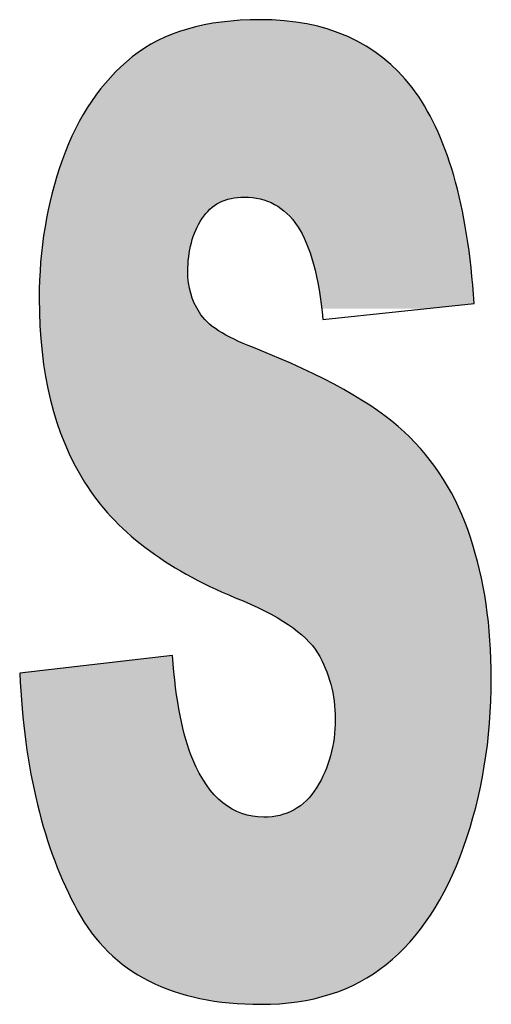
# Model space of a CAD drawing. Header units: millimetres. Extents: x 37.1 to 121.2, y 27.3 to 86.7.
# Tile 23 of 30: x 116.756 to 117.031, y 48.031 to 48.605. Entities that reach past the tile are written whole.
import ezdxf

# ---------------------------------------------------------------- set-up
doc = ezdxf.new("R2010")
doc.units = ezdxf.units.MM
doc.header["$MEASUREMENT"] = 0
doc.layers.add('Camada 1', color=7, linetype='Continuous')
doc.layers.add('TXT', color=114, linetype='Continuous')

# ---------------------------------------------------------------- blocks, each defined once
blk = doc.blocks.new('carimbo-01')
at = {"layer": 'Camada 1'}
h = blk.add_hatch(color=162, dxfattribs=at)
edge = h.paths.add_edge_path()
edge.add_spline(control_points=[(6623.5737, -2342.32465), (6623.58942, -2342.32297), (6623.60207, -2342.32162), (6623.60207, -2342.32162), (6623.60207, -2342.32162), (6623.59819, -2342.26411), (6623.58614, -2342.22211), (6623.56584, -2342.19575), (6623.56584, -2342.19575), (6623.54555, -2342.16939), (6623.51602, -2342.15621), (6623.47733, -2342.15621), (6623.47733, -2342.15621), (6623.44583, -2342.15621), (6623.42102, -2342.16344), (6623.40291, -2342.17792), (6623.40291, -2342.17792), (6623.3848, -2342.19252), (6623.37127, -2342.21242), (6623.36225, -2342.23775), (6623.36225, -2342.23775), (6623.35323, -2342.26308), (6623.34872, -2342.29009), (6623.34872, -2342.31865), (6623.34872, -2342.31865), (6623.34872, -2342.32066), (6623.34874, -2342.32267), (6623.34878, -2342.32465)], knot_values=[0.308741, 0.308741, 0.308741, 0.308741, 0.321803, 0.321803, 0.321803, 0.321903, 0.356286, 0.356286, 0.356286, 0.356386, 0.390769, 0.390769, 0.390769, 0.390869, 0.425251, 0.425251, 0.425251, 0.425351, 0.459734, 0.459734, 0.459734, 0.459834, 0.494217, 0.494217, 0.494217, 0.494317, 0.49582, 0.49582, 0.49582, 0.49582], degree=3, periodic=0)
edge.add_line((6623.34878, -2342.32465), (6623.44068, -2342.32465))
edge.add_spline(control_points=[(6623.44068, -2342.32465), (6623.43707, -2342.31814), (6623.43526, -2342.311), (6623.43526, -2342.30314), (6623.43526, -2342.30314), (6623.43526, -2342.29099), (6623.43801, -2342.28065), (6623.4435, -2342.27225), (6623.4435, -2342.27225), (6623.449, -2342.26372), (6623.45718, -2342.25959), (6623.4681, -2342.25959), (6623.4681, -2342.25959), (6623.48128, -2342.25959), (6623.49164, -2342.26527), (6623.49911, -2342.27652), (6623.49911, -2342.27652), (6623.50599, -2342.28689), (6623.5107, -2342.30297), (6623.51324, -2342.32465)], knot_values=[0.520261, 0.520261, 0.520261, 0.520261, 0.551126, 0.551126, 0.551126, 0.551226, 0.585609, 0.585609, 0.585609, 0.585709, 0.620091, 0.620091, 0.620091, 0.620191, 0.654574, 0.654574, 0.654574, 0.654674, 0.686037, 0.686037, 0.686037, 0.686037], degree=3, periodic=0)
edge.add_line((6623.51324, -2342.32465), (6623.5737, -2342.32465))
edge = h.paths.add_edge_path()
edge.add_spline(control_points=[(6623.60418, -2342.47279), (6623.6029, -2342.46773), (6623.60147, -2342.46278), (6623.59988, -2342.45795), (6623.59988, -2342.45795), (6623.59185, -2342.4334), (6623.57895, -2342.41298), (6623.56126, -2342.39644), (6623.56126, -2342.39644), (6623.54358, -2342.3799), (6623.51433, -2342.36349), (6623.47346, -2342.34733), (6623.47346, -2342.34733), (6623.45689, -2342.341), (6623.44646, -2342.33428), (6623.44202, -2342.32692), (6623.44202, -2342.32692), (6623.44155, -2342.32617), (6623.4411, -2342.32542), (6623.44068, -2342.32465)], knot_values=[0.686037, 0.686037, 0.686037, 0.686037, 0.692854, 0.692854, 0.692854, 0.692954, 0.727337, 0.727337, 0.727337, 0.727437, 0.76182, 0.76182, 0.76182, 0.76192, 0.796303, 0.796303, 0.796303, 0.796403, 0.799921, 0.799921, 0.799921, 0.799921], degree=3, periodic=0)
edge.add_line((6623.44068, -2342.32465), (6623.34878, -2342.32465))
edge.add_spline(control_points=[(6623.34878, -2342.32465), (6623.34956, -2342.36537), (6623.35835, -2342.39904), (6623.37515, -2342.42577), (6623.37515, -2342.42577), (6623.38636, -2342.44376), (6623.40241, -2342.45941), (6623.42331, -2342.47279)], knot_values=[0.253743, 0.253743, 0.253743, 0.253743, 0.286622, 0.286622, 0.286622, 0.286722, 0.308741, 0.308741, 0.308741, 0.308741], degree=3, periodic=0)
edge.add_line((6623.42331, -2342.47279), (6623.60418, -2342.47279))
edge = h.paths.add_edge_path()
edge.add_spline(control_points=[(6623.42331, -2342.47279), (6623.43499, -2342.48026), (6623.44818, -2342.48703), (6623.46288, -2342.4931), (6623.46288, -2342.4931), (6623.48797, -2342.50318), (6623.5039, -2342.51391), (6623.51081, -2342.52528), (6623.51081, -2342.52528), (6623.51771, -2342.53665), (6623.52109, -2342.54957), (6623.52109, -2342.56392), (6623.52109, -2342.56392), (6623.52109, -2342.57904), (6623.5175, -2342.59235), (6623.51031, -2342.60385), (6623.51031, -2342.60385), (6623.50305, -2342.61535), (6623.49276, -2342.62104), (6623.47945, -2342.62104), (6623.47945, -2342.62104), (6623.46155, -2342.62104), (6623.44773, -2342.60992), (6623.43815, -2342.58744), (6623.43815, -2342.58744), (6623.43223, -2342.57348), (6623.42828, -2342.55332), (6623.42638, -2342.52683), (6623.42638, -2342.52683), (6623.42638, -2342.52683), (6623.33737, -2342.53704), (6623.33737, -2342.53704), (6623.33998, -2342.59312), (6623.35119, -2342.63926), (6623.37106, -2342.67557), (6623.37106, -2342.67557), (6623.39086, -2342.71201), (6623.42652, -2342.7301), (6623.47797, -2342.7301), (6623.47797, -2342.7301), (6623.50728, -2342.7301), (6623.53159, -2342.72235), (6623.55083, -2342.70684), (6623.55083, -2342.70684), (6623.57014, -2342.69134), (6623.58515, -2342.66859), (6623.59587, -2342.63848), (6623.59587, -2342.63848), (6623.60658, -2342.6085), (6623.612, -2342.57568), (6623.612, -2342.54014), (6623.612, -2342.54014), (6623.612, -2342.51578), (6623.60937, -2342.49332), (6623.60418, -2342.47279)], knot_values=[0.799921, 0.799921, 0.799921, 0.799921, 0.812285, 0.812285, 0.812285, 0.812385, 0.846768, 0.846768, 0.846768, 0.846868, 0.88125, 0.88125, 0.88125, 0.88135, 0.915733, 0.915733, 0.915733, 0.915833, 0.950216, 0.950216, 0.950216, 0.950316, 0.984699, 0.984699, 0.984699, 0.984799, 1.019181, 1.019181, 1.019181, 1.019281, 1.053664, 1.053664, 1.053664, 1.088147, 1.088147, 1.088147, 1.088247, 1.12263, 1.12263, 1.12263, 1.12273, 1.157112, 1.157112, 1.157112, 1.157212, 1.191595, 1.191595, 1.191595, 1.191695, 1.226078, 1.226078, 1.226078, 1.226178, 1.253743, 1.253743, 1.253743, 1.253743], degree=3, periodic=0)
edge.add_line((6623.60418, -2342.47279), (6623.42331, -2342.47279))
at = {"layer": 'Camada 1', "color": 162}
blk.add_open_spline([(6623.33737, -2342.53704), (6623.33737, -2342.53704), (6623.42638, -2342.52683), (6623.42638, -2342.52683), (6623.42638, -2342.52683), (6623.42828, -2342.55332), (6623.43223, -2342.57348), (6623.43815, -2342.58744), (6623.43815, -2342.58744), (6623.44773, -2342.60992), (6623.46155, -2342.62104), (6623.47945, -2342.62104), (6623.47945, -2342.62104), (6623.49276, -2342.62104), (6623.50305, -2342.61535), (6623.51031, -2342.60385), (6623.51031, -2342.60385), (6623.5175, -2342.59235), (6623.52109, -2342.57904), (6623.52109, -2342.56392), (6623.52109, -2342.56392), (6623.52109, -2342.54957), (6623.51771, -2342.53665), (6623.51081, -2342.52528), (6623.51081, -2342.52528), (6623.5039, -2342.51391), (6623.48797, -2342.50318), (6623.46288, -2342.4931), (6623.46288, -2342.4931), (6623.42187, -2342.47617), (6623.39262, -2342.45382), (6623.37515, -2342.42577), (6623.37515, -2342.42577), (6623.35753, -2342.39773), (6623.34872, -2342.36207), (6623.34872, -2342.31865), (6623.34872, -2342.31865), (6623.34872, -2342.29009), (6623.35323, -2342.26308), (6623.36225, -2342.23775), (6623.36225, -2342.23775), (6623.37127, -2342.21242), (6623.3848, -2342.19252), (6623.40291, -2342.17792), (6623.40291, -2342.17792), (6623.42102, -2342.16344), (6623.44583, -2342.15621), (6623.47733, -2342.15621), (6623.47733, -2342.15621), (6623.51602, -2342.15621), (6623.54555, -2342.16939), (6623.56584, -2342.19575), (6623.56584, -2342.19575), (6623.58614, -2342.22211), (6623.59819, -2342.26411), (6623.60207, -2342.32162), (6623.60207, -2342.32162), (6623.60207, -2342.32162), (6623.51391, -2342.33105), (6623.51391, -2342.33105), (6623.51391, -2342.33105), (6623.51158, -2342.30611), (6623.50665, -2342.28789), (6623.49911, -2342.27652), (6623.49911, -2342.27652), (6623.49164, -2342.26527), (6623.48128, -2342.25959), (6623.4681, -2342.25959), (6623.4681, -2342.25959), (6623.45718, -2342.25959), (6623.449, -2342.26372), (6623.4435, -2342.27225), (6623.4435, -2342.27225), (6623.43801, -2342.28065), (6623.43526, -2342.29099), (6623.43526, -2342.30314), (6623.43526, -2342.30314), (6623.43526, -2342.31193), (6623.43751, -2342.31981), (6623.44202, -2342.32692), (6623.44202, -2342.32692), (6623.44646, -2342.33428), (6623.45689, -2342.341), (6623.47346, -2342.34733), (6623.47346, -2342.34733), (6623.51433, -2342.36349), (6623.54358, -2342.3799), (6623.56126, -2342.39644), (6623.56126, -2342.39644), (6623.57895, -2342.41298), (6623.59185, -2342.4334), (6623.59988, -2342.45795), (6623.59988, -2342.45795), (6623.60792, -2342.48238), (6623.612, -2342.50977), (6623.612, -2342.54014), (6623.612, -2342.54014), (6623.612, -2342.57568), (6623.60658, -2342.6085), (6623.59587, -2342.63848), (6623.59587, -2342.63848), (6623.58515, -2342.66859), (6623.57014, -2342.69134), (6623.55083, -2342.70684), (6623.55083, -2342.70684), (6623.53159, -2342.72235), (6623.50728, -2342.7301), (6623.47797, -2342.7301), (6623.47797, -2342.7301), (6623.42652, -2342.7301), (6623.39086, -2342.71201), (6623.37106, -2342.67557), (6623.37106, -2342.67557), (6623.35119, -2342.63926), (6623.33998, -2342.59312), (6623.33737, -2342.53704)], degree=3, knots=[0, 0, 0, 0, 0.034483, 0.034483, 0.034483, 0.034483, 0.068966, 0.068966, 0.068966, 0.068966, 0.103448, 0.103448, 0.103448, 0.103448, 0.137931, 0.137931, 0.137931, 0.137931, 0.172414, 0.172414, 0.172414, 0.172414, 0.206897, 0.206897, 0.206897, 0.206897, 0.241379, 0.241379, 0.241379, 0.241379, 0.275862, 0.275862, 0.275862, 0.275862, 0.310345, 0.310345, 0.310345, 0.310345, 0.344828, 0.344828, 0.344828, 0.344828, 0.37931, 0.37931, 0.37931, 0.37931, 0.413793, 0.413793, 0.413793, 0.413793, 0.448276, 0.448276, 0.448276, 0.448276, 0.482759, 0.482759, 0.482759, 0.482759, 0.517241, 0.517241, 0.517241, 0.517241, 0.551724, 0.551724, 0.551724, 0.551724, 0.586207, 0.586207, 0.586207, 0.586207, 0.62069, 0.62069, 0.62069, 0.62069, 0.655172, 0.655172, 0.655172, 0.655172, 0.689655, 0.689655, 0.689655, 0.689655, 0.724138, 0.724138, 0.724138, 0.724138, 0.758621, 0.758621, 0.758621, 0.758621, 0.793103, 0.793103, 0.793103, 0.793103, 0.827586, 0.827586, 0.827586, 0.827586, 0.862069, 0.862069, 0.862069, 0.862069, 0.896552, 0.896552, 0.896552, 0.896552, 0.931034, 0.931034, 0.931034, 0.931034, 0.965517, 0.965517, 0.965517, 0.965517, 1, 1, 1, 1], dxfattribs=at)

msp = doc.modelspace()

# ---------------------------------------------------------------- block references
at = {"layer": 'TXT'}
msp.add_blockref('carimbo-01', (-6506.58132, 2390.7608), dxfattribs=at)

doc.saveas('drawing.dxf')
